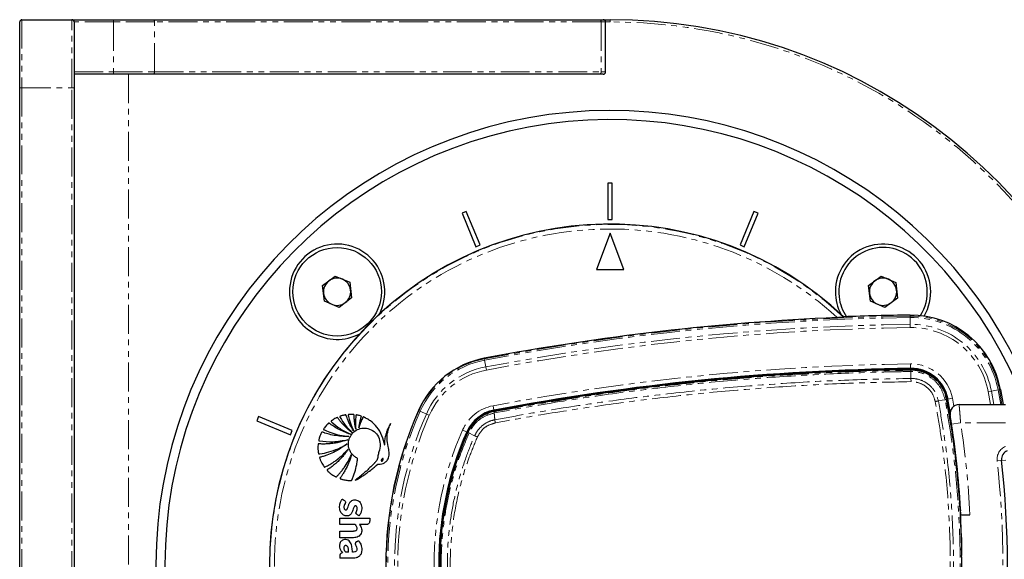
# Paper-space layout 'Wall Base Bracket' of a CAD drawing. Header units: millimetres. Extents: x 245 to 9339, y 492 to 8064.
# Tile 35 of 57: x 463 to 680, y 6065 to 6184. Entities that reach past the tile are written whole.
import ezdxf

# ---------------------------------------------------------------- set-up
doc = ezdxf.new("R2010")
doc.units = ezdxf.units.MM
doc.linetypes.add('PHANTOM', pattern=[12.7, 6.35, -1.27, 1.27, -1.27, 1.27, -1.27])

psp = doc.layouts.new('Wall Base Bracket')

# ---------------------------------------------------------------- linework, layer by layer
at = {"color": 7, "linetype": 'Continuous', "lineweight": 25}
for p, q in [((463.68, 6183.63), (474.68, 6183.63)), ((474.68, 6183.63), (475.18, 6183.63)), ((475.18, 6183.63), (483.86, 6183.63)), ((475.18, 6183.13), (475.18, 6183.63)), ((483.86, 6183.63), (492.44, 6183.63)), ((492.44, 6183.63), (590.77, 6183.63)), ((590.77, 6183.63), (591.68, 6183.63)), ((591.68, 6183.63), (593.18, 6183.63)), ((463.18, 6168.63), (463.18, 6183.13)), ((475.18, 6183.13), (475.18, 6168.63)), ((592.18, 6172.13), (592.18, 6183.13)), ((483.86, 6171.63), (475.18, 6171.63)), ((492.44, 6171.63), (483.86, 6171.63)), ((590.77, 6171.63), (492.44, 6171.63)), ((591.68, 6171.63), (590.77, 6171.63)), ((463.18, 5958.63), (463.18, 6168.63)), ((475.18, 6168.63), (475.18, 5958.63)), ((593.68, 6147.63), (592.68, 6147.63)), ((592.68, 6147.63), (592.68, 6139.63)), ((593.68, 6139.63), (593.68, 6147.63)), ((561.5, 6141.42), (560.58, 6141.04)), ((560.58, 6141.04), (563.64, 6133.65)), ((564.56, 6134.03), (561.5, 6141.42)), ((624.87, 6141.42), (621.81, 6134.03)), ((622.73, 6133.65), (625.79, 6141.04)), ((625.79, 6141.04), (624.87, 6141.42)), ((592.68, 6139.63), (593.68, 6139.63)), ((593.18, 6136.63), (590.18, 6128.63)), ((596.18, 6128.63), (593.18, 6136.63)), ((563.64, 6133.65), (564.56, 6134.03)), ((621.81, 6134.03), (622.73, 6133.65)), ((529.89, 6125.09), (532.66, 6127.17)), ((532.66, 6127.17), (535.85, 6125.81)), ((590.18, 6128.63), (596.18, 6128.63)), ((650.11, 6125.11), (652.89, 6127.17)), ((652.89, 6127.17), (656.07, 6125.79)), ((530.31, 6121.65), (529.89, 6125.09)), ((535.85, 6125.81), (536.27, 6122.38)), ((650.51, 6121.67), (650.11, 6125.11)), ((656.07, 6125.79), (656.47, 6122.35)), ((533.5, 6120.29), (530.31, 6121.65)), ((536.27, 6122.38), (533.5, 6120.29)), ((653.68, 6120.29), (650.51, 6121.67)), ((656.47, 6122.35), (653.68, 6120.29)), ((644.59, 6118.11), (644.63, 6118.2)), ((679.14, 6102.23), (679.73, 6098.88)), ((668.09, 6097.29), (667.59, 6100.09)), ((670.04, 6098.88), (680.27, 6098.88)), ((515.77, 6096.23), (515.39, 6095.31)), ((515.39, 6095.31), (522.78, 6092.25)), ((523.16, 6093.17), (515.77, 6096.23)), ((522.78, 6092.25), (523.16, 6093.17)), ((670.38, 6075.31), (670.34, 6075.33)), ((670.35, 6075.13), (670.39, 6075.13)), ((533.7, 6072.45), (533.7, 6073.86)), ((533.7, 6073.86), (540.27, 6073.86)), ((540.27, 6073.86), (540.27, 6073.26)), ((670.38, 6074.63), (672.42, 6074.63)), ((537.07, 6072.45), (533.7, 6072.45)), ((533.7, 6069.58), (533.7, 6070.99)), ((533.7, 6070.99), (536.7, 6070.99)), ((539.46, 6072.45), (538.01, 6072.45)), ((536.7, 6069.58), (533.7, 6069.58)), ((537.33, 6068.7), (537.77, 6068.96)), ((536.65, 6065.04), (533.7, 6065.04))]:
    psp.add_line(p, q, dxfattribs=at)
at = {"color": 8, "linetype": 'PHANTOM', "lineweight": 18}
for p, q in [((463.68, 6183.63), (463.68, 6168.63)), ((474.68, 6168.63), (474.68, 6183.63)), ((483.86, 6183.63), (483.86, 6183.13)), ((593.18, 6183.63), (593.18, 6183.13)), ((483.86, 6183.13), (475.18, 6183.13)), ((492.9, 6183.13), (483.86, 6183.13)), ((483.86, 6183.13), (483.86, 6172.13)), ((492.9, 6172.13), (492.9, 6183.13)), ((591.22, 6183.13), (492.9, 6183.13)), ((591.22, 6183.13), (591.22, 6172.13)), ((592.18, 6183.13), (591.22, 6183.13)), ((593.18, 6183.13), (592.18, 6183.13)), ((475.18, 6172.13), (483.86, 6172.13)), ((483.86, 6172.13), (483.86, 6171.63)), ((483.86, 6172.13), (492.9, 6172.13)), ((487.18, 6171.63), (487.18, 5955.63)), ((492.9, 6172.13), (591.22, 6172.13)), ((591.22, 6172.13), (592.18, 6172.13)), ((463.68, 6168.63), (463.18, 6168.63)), ((463.68, 6168.63), (474.68, 6168.63)), ((463.68, 6168.63), (463.68, 5958.63)), ((474.68, 5958.63), (474.68, 6168.63)), ((475.18, 6168.63), (474.68, 6168.63)), ((659.23, 6118.34), (659.22, 6118.58)), ((659.23, 6118.34), (659.23, 6118.05)), ((659.23, 6118.05), (659.25, 6116.55)), ((659.26, 6115.84), (659.25, 6116.55)), ((565.48, 6108.95), (565.46, 6109.07)), ((565.48, 6108.95), (565.54, 6108.66)), ((565.82, 6107.18), (565.54, 6108.66)), ((659.37, 6106.84), (659.36, 6107.84)), ((565.95, 6106.49), (565.82, 6107.18)), ((659.37, 6106.75), (659.37, 6106.84)), ((659.38, 6106.45), (659.37, 6106.59)), ((659.39, 6106.16), (659.39, 6106.16)), ((659.43, 6104.67), (659.44, 6104.64)), ((676.44, 6101.73), (677.14, 6101.86)), ((676.95, 6098.88), (676.44, 6101.73)), ((678.61, 6102.13), (677.14, 6101.86)), ((677.14, 6101.86), (677.67, 6098.88)), ((678.61, 6102.13), (678.9, 6102.18)), ((679.19, 6098.88), (678.61, 6102.13)), ((678.9, 6102.18), (679.14, 6102.23)), ((678.9, 6102.18), (679.48, 6098.88)), ((666.94, 6099.96), (666.94, 6099.97)), ((667.21, 6100.02), (667.34, 6100.04)), ((667.5, 6100.07), (667.59, 6100.09)), ((667.59, 6100.09), (668.57, 6100.27)), ((668.57, 6100.27), (668.89, 6098.51)), ((551.09, 6097.53), (550.98, 6097.58)), ((551.09, 6097.53), (551.36, 6097.41)), ((552.73, 6096.8), (551.36, 6097.41)), ((553.38, 6096.52), (552.73, 6096.8)), ((567.44, 6098.63), (567.62, 6097.64)), ((567.64, 6097.56), (567.62, 6097.64)), ((567.68, 6097.32), (567.67, 6097.4)), ((567.68, 6097.04), (567.67, 6097.04)), ((567.68, 6097.32), (567.68, 6097.32)), ((668.38, 6094.57), (670.36, 6094.88)), ((680.27, 6094.88), (670.36, 6094.88)), ((560.7, 6093.28), (561.61, 6092.87)), ((561.69, 6092.84), (561.61, 6092.87)), ((561.9, 6092.75), (561.84, 6092.77)), ((561.9, 6092.74), (561.9, 6092.75)), ((562.13, 6092.62), (562.13, 6092.61)), ((562.13, 6092.61), (562.13, 6092.61)), ((678.41, 6086.54), (679.41, 6086.66)), ((680.31, 6086.66), (679.42, 6086.56))]:
    psp.add_line(p, q, dxfattribs=at)
at = {"color": 8, "linetype": 'PHANTOM', "lineweight": 18, "flags": 128}
for points in [[(659.43, 6104.67), (659.41, 6105.56), (659.39, 6106.16)], [(666.94, 6099.96), (666.32, 6099.85), (665.47, 6099.69)], [(563.36, 6092), (562.92, 6092.22), (562.36, 6092.5), (562.13, 6092.61)]]:
    psp.add_lwpolyline(points, dxfattribs=at)
at = {"color": 7, "linetype": 'Continuous', "lineweight": 25, "flags": 128}
psp.add_lwpolyline([(668.05, 6097), (668.04, 6097.07), (667.5, 6100.07)], dxfattribs=at)
at = {"color": 7, "linetype": 'Continuous', "lineweight": 25}
psp.add_circle((533.08, 6123.73), 9.75, dxfattribs=at)
for centre, radius, start, end in [((463.68, 6183.13), 0.5, 90, 180), ((474.68, 6183.13), 0.5, 0, 90), ((591.68, 6183.13), 0.5, 0, 90), ((593.18, 6063.63), 120, 17.0826, 90), ((591.68, 6172.13), 0.5, 270, 0), ((593.18, 6063.63), 100, 20.6403, 339.3597), ((593.18, 6063.63), 98, 21.0814, 338.9186), ((593.18, 6063.63), 75, 46.6933, 313.3067), ((533.08, 6123.73), 10.5, 331.6399, 180), ((653.29, 6123.73), 10.5, 329.3741, 180), ((653.29, 6123.73), 9.75, 327.4322, 186.5432), ((533.08, 6123.73), 3, 126.9721, 186.9721), ((533.08, 6123.73), 3, 66.9721, 126.9721), ((533.08, 6123.73), 3, 6.9721, 66.9721), ((653.29, 6123.73), 3, 126.5432, 186.5432), ((653.29, 6123.73), 3, 66.5432, 126.5432), ((653.29, 6123.73), 3, 6.5432, 66.5432), ((533.08, 6123.73), 10.5, 180, 298.3601), ((533.08, 6123.73), 3, 186.9721, 246.9721), ((533.08, 6123.73), 3, 306.9721, 6.9721), ((653.29, 6123.73), 10.5, 180, 208.3601), ((653.29, 6123.73), 9.75, 186.5432, 214.3627), ((653.29, 6123.73), 3, 186.5432, 246.5432), ((653.29, 6123.73), 3, 306.5432, 6.5432), ((533.08, 6123.73), 3, 246.9721, 306.9721), ((653.29, 6123.73), 3, 246.5432, 306.5432), ((666.01, 5578.13), 540.5, 90.7191, 92.267), ((659.48, 6098.59), 20, 10.4908, 90.7191), ((666.01, 5578.13), 540.38, 92.4164, 100.7235), ((569.16, 6089.54), 19.88, 100.7235, 156.1432), ((666.01, 5578.13), 528.75, 90.7191, 100.7235), ((666.01, 5578.13), 528.66, 90.7191, 100.7235), ((666.01, 5578.13), 528.5, 90.7191, 100.7235), ((659.48, 6098.59), 8.25, 10.4908, 90.7191), ((659.48, 6098.59), 8.16, 10.4908, 90.7191), ((659.48, 6098.59), 8, 10.4908, 90.7191), ((470.68, 6063.63), 200, 1.7191, 10.4908), ((470.68, 6063.63), 200, 4.1474, 10.4908), ((670.04, 6096.88), 2, 90, 189.2779), ((627.75, 6063.63), 83.94, 156.1432, 203.8568), ((569.16, 6089.54), 8.25, 100.7235, 156.1432), ((569.16, 6089.54), 8.16, 100.7235, 156.1432), ((569.16, 6089.54), 8, 100.7235, 156.1432), ((470.69, 6064.31), 200, 2.9569, 8.7036), ((627.75, 6063.63), 72.31, 156.1432, 203.8568), ((627.75, 6063.63), 72.23, 156.1432, 203.8568), ((627.75, 6063.63), 72.06, 156.1432, 203.8568), ((627.75, 6063.63), 72.06, 159.501, 203.8568), ((681.39, 6086.88), 2, 112.0417, 186.3565), ((472.68, 6063.63), 208, 353.6435, 6.3565), ((470.68, 6063.63), 199.93, 359.4268, 0.5732)]:
    psp.add_arc(centre, radius, start, end, dxfattribs=at)
at = {"color": 8, "linetype": 'PHANTOM', "lineweight": 18}
for centre, radius, start, end in [((492.42, 6183.15), 0.478, 357.2445, 86.9499), ((590.74, 6183.15), 0.478, 357.2445, 86.9499), ((593.18, 6063.63), 119.5, 17.1563, 90), ((492.42, 6172.1), 0.478, 273.0501, 2.7555), ((590.74, 6172.1), 0.478, 273.0501, 2.7555), ((593.18, 6063.63), 74.91, 46.6649, 313.3351), ((593.18, 6063.63), 73.91, 47.3895, 312.6105), ((666.01, 5578.13), 540.25, 90.7191, 100.7235), ((659.48, 6098.59), 19.75, 10.4908, 90.7191), ((666.01, 5578.13), 539.96, 90.7191, 100.7235), ((666.01, 5578.13), 538.46, 90.7191, 100.7235), ((659.48, 6098.59), 19.46, 10.4908, 90.7191), ((659.48, 6098.59), 17.96, 10.4908, 90.7191), ((666.01, 5578.13), 537.75, 90.7191, 100.7235), ((659.48, 6098.59), 17.25, 10.4908, 90.7191), ((569.16, 6089.54), 19.75, 100.7235, 156.1432), ((569.16, 6089.54), 19.46, 100.7235, 156.1432), ((666.01, 5578.13), 529.75, 90.7191, 100.7235), ((659.48, 6098.59), 9.25, 10.4908, 90.7191), ((569.16, 6089.54), 17.96, 100.7235, 156.1432), ((569.16, 6089.54), 17.25, 100.7235, 156.1432), ((656.43, 6106.16), 2.96, 0.0685, 5.6487), ((664.39, 6113.92), 14.18, 280.3598, 281.4916), ((627.75, 6063.63), 83.82, 156.1432, 203.8568), ((627.75, 6063.63), 83.52, 156.1432, 203.8568), ((627.75, 6063.63), 82.02, 156.1432, 203.8568), ((569.16, 6089.54), 9.25, 100.7235, 156.1432), ((568.22, 6097.17), 0.559, 163.5371, 193.4563), ((627.75, 6063.63), 81.32, 156.1432, 203.8568), ((470.69, 6064.31), 202, 2.9276, 8.7036), ((627.75, 6063.63), 73.31, 156.1432, 203.8568), ((562.65, 6093.86), 1.34, 236.2906, 247.3365), ((571.07, 6107.71), 17.49, 243.874, 246.0208), ((681.39, 6086.88), 3, 112.0417, 186.3565), ((472.68, 6063.63), 207, 353.6435, 6.3565)]:
    psp.add_arc(centre, radius, start, end, dxfattribs=at)
at = {"color": 7, "linetype": 'Continuous', "lineweight": 25}
for points, knots in [([(644.59, 6118.11), (644.58, 6118.11), (644.56, 6118.1), (644.4, 6118.09), (644.1, 6118.07), (643.69, 6118.04), (643.37, 6118.03), (643.22, 6118.02)], [0, 0, 0, 0, 0.1440968, 0.2875872, 0.486137, 0.7601998, 1, 1, 1, 1]), ([(536.69, 6093.12), (536.42, 6093.58), (535.98, 6094.32), (535.54, 6095.28), (535.29, 6095.89), (535.15, 6096.25), (535.09, 6096.46), (535.07, 6096.54), (535.04, 6096.58), (535.03, 6096.59), (535, 6096.61), (534.96, 6096.61), (534.9, 6096.6), (534.8, 6096.58), (534.63, 6096.55), (534.36, 6096.49), (534.06, 6096.41), (533.82, 6096.34), (533.72, 6096.29), (533.68, 6096.27), (533.66, 6096.23), (533.66, 6096.19), (533.67, 6096.14), (533.7, 6096.09), (533.73, 6096.05), (533.74, 6096.03), (533.75, 6096.02), (533.75, 6096.01), (533.75, 6096.01), (533.75, 6096.01), (533.75, 6096.01), (533.75, 6096.01), (533.75, 6096.01), (534.09, 6095.44), (534.86, 6094.28), (535.81, 6093.28), (536.31, 6092.75)], [0, 0, 0, 0, 0.165667, 0.266279, 0.325785, 0.370092, 0.385201, 0.394149, 0.396289, 0.398331, 0.400329, 0.404851, 0.409546, 0.422041, 0.435842, 0.460922, 0.507787, 0.532654, 0.538534, 0.542969, 0.546556, 0.550022, 0.555764, 0.56218, 0.567863, 0.570218, 0.571206, 0.57163, 0.571814, 0.571894, 0.57193, 0.571945, 0.571952, 0.571957, 0.777413, 1, 1, 1, 1]), ([(537.18, 6093.48), (537.09, 6093.94), (536.95, 6094.69), (536.87, 6095.61), (536.84, 6096.14), (536.83, 6096.42), (536.83, 6096.57), (536.81, 6096.63), (536.78, 6096.66), (536.75, 6096.67), (536.69, 6096.68), (536.56, 6096.7), (536.3, 6096.71), (536.01, 6096.7), (535.77, 6096.69), (535.64, 6096.69), (535.59, 6096.68), (535.56, 6096.66), (535.54, 6096.65), (535.52, 6096.62), (535.52, 6096.57), (535.54, 6096.44), (535.62, 6096.14), (535.76, 6095.57), (536.09, 6094.51), (536.45, 6093.67), (536.69, 6093.12)], [0, 0, 0, 0, 0.173667, 0.277701, 0.336774, 0.369433, 0.380571, 0.39028, 0.392921, 0.395812, 0.399929, 0.415801, 0.444961, 0.493447, 0.520917, 0.534753, 0.538746, 0.542045, 0.544886, 0.547523, 0.554857, 0.563491, 0.595044, 0.666572, 0.779172, 1, 1, 1, 1]), ([(537.88, 6093.78), (537.93, 6094.07), (538.01, 6094.59), (538.15, 6095.26), (538.26, 6095.69), (538.33, 6095.94), (538.37, 6096.1), (538.42, 6096.2), (538.42, 6096.28), (538.41, 6096.3), (538.39, 6096.33), (538.28, 6096.4), (538.03, 6096.45), (537.75, 6096.52), (537.53, 6096.56), (537.41, 6096.59), (537.33, 6096.6), (537.29, 6096.59), (537.26, 6096.57), (537.24, 6096.54), (537.22, 6096.47), (537.2, 6096.3), (537.16, 6095.95), (537.12, 6094.99), (537.15, 6094.13), (537.18, 6093.48)], [0, 0, 0, 0, 0.127698, 0.23016, 0.296705, 0.322542, 0.341876, 0.367198, 0.371042, 0.374711, 0.378669, 0.383491, 0.434305, 0.485479, 0.510406, 0.531464, 0.538702, 0.544566, 0.549073, 0.554075, 0.560071, 0.580208, 0.62816, 0.714057, 1, 1, 1, 1]), ([(535.99, 6092.34), (535.09, 6092.68), (533.8, 6093.18), (532.45, 6094), (531.89, 6094.38), (531.62, 6094.57), (531.45, 6094.68), (531.36, 6094.78), (531.28, 6094.8), (531.25, 6094.8), (531.21, 6094.79), (531.16, 6094.75), (531.08, 6094.66), (530.88, 6094.46), (530.61, 6094.18), (530.35, 6093.84), (530.19, 6093.64), (530.12, 6093.53), (530.1, 6093.49), (530.1, 6093.45), (530.11, 6093.42), (530.15, 6093.37), (530.22, 6093.34), (530.29, 6093.31), (530.31, 6093.3), (530.33, 6093.3), (530.33, 6093.3), (530.33, 6093.3), (530.33, 6093.29), (530.33, 6093.29), (530.33, 6093.29), (530.33, 6093.29), (530.84, 6093.05), (531.94, 6092.61), (533.73, 6092.09), (535.01, 6091.92), (535.67, 6091.83)], [0, 0, 0, 0, 0.221218, 0.318628, 0.361529, 0.378392, 0.39526, 0.406999, 0.409707, 0.412374, 0.415346, 0.417923, 0.427889, 0.443092, 0.483276, 0.518157, 0.540037, 0.544161, 0.547903, 0.550197, 0.552664, 0.555265, 0.565387, 0.569719, 0.571381, 0.572047, 0.572325, 0.572445, 0.572497, 0.57252, 0.57253, 0.572534, 0.572538, 0.702949, 0.845438, 1, 1, 1, 1]), ([(536.31, 6092.75), (535.78, 6093.19), (534.97, 6093.88), (534.1, 6094.82), (533.66, 6095.36), (533.38, 6095.7), (533.26, 6095.91), (533.17, 6096), (533.14, 6096.02), (533.12, 6096.03), (533.09, 6096.03), (533.04, 6096.01), (532.94, 6095.97), (532.72, 6095.85), (532.38, 6095.67), (532.06, 6095.45), (531.85, 6095.32), (531.78, 6095.26), (531.77, 6095.23), (531.76, 6095.21), (531.76, 6095.18), (531.79, 6095.12), (531.84, 6095.08), (531.89, 6095.04), (531.91, 6095.02), (531.92, 6095.01), (531.93, 6095.01), (531.93, 6095.01), (531.93, 6095.01), (531.93, 6095.01), (531.93, 6095.01), (531.93, 6095.01), (532.49, 6094.5), (533.77, 6093.48), (535.22, 6092.73), (535.99, 6092.34)], [0, 0, 0, 0, 0.181563, 0.281452, 0.336766, 0.368324, 0.39543, 0.400295, 0.402717, 0.404776, 0.406735, 0.41078, 0.419527, 0.434462, 0.477332, 0.519899, 0.538335, 0.541449, 0.544399, 0.546346, 0.548841, 0.551627, 0.562442, 0.56711, 0.56892, 0.56965, 0.569956, 0.570088, 0.570146, 0.570171, 0.570182, 0.570187, 0.57019, 0.771132, 1, 1, 1, 1]), ([(537.07, 6082.23), (537.22, 6082.28), (537.47, 6082.37), (537.81, 6082.59), (538.23, 6082.85), (538.87, 6083.27), (539.74, 6083.89), (540.63, 6084.58), (541.36, 6085.18), (541.76, 6085.53), (541.94, 6085.69), (541.99, 6085.74), (542.02, 6085.76), (542.04, 6085.78), (542.05, 6085.79), (542.06, 6085.8), (542.1, 6085.8), (542.14, 6085.79), (542.22, 6085.78), (542.34, 6085.78), (542.45, 6085.78), (542.52, 6085.78), (542.56, 6085.78), (542.57, 6085.78), (542.57, 6085.78), (542.58, 6085.78), (542.58, 6085.78), (542.58, 6085.78), (542.58, 6085.78), (542.79, 6085.8), (543.21, 6085.9), (543.76, 6086.22), (544.17, 6086.66), (544.53, 6087.37), (544.6, 6088.42), (544.27, 6089.79), (544.05, 6091.06), (544.08, 6092.2), (544.24, 6092.98), (544.43, 6093.63), (544.63, 6094.17), (544.78, 6094.52), (544.86, 6094.69), (544.87, 6094.71)], [0, 0, 0, 0, 0.02822, 0.047024, 0.072189, 0.117124, 0.182915, 0.263094, 0.318189, 0.351119, 0.358364, 0.361518, 0.363967, 0.364769, 0.365681, 0.366458, 0.368426, 0.370883, 0.374355, 0.383843, 0.39149, 0.394855, 0.396335, 0.396987, 0.397274, 0.3974, 0.397455, 0.39748, 0.39749, 0.397499, 0.435527, 0.473257, 0.509719, 0.541957, 0.613525, 0.690941, 0.79256, 0.84284, 0.893244, 0.933507, 0.964789, 0.996041, 1, 1, 1, 1]), ([(543.56, 6089.93), (543.39, 6090.63), (543.05, 6092.05), (541.98, 6093.92), (540.74, 6095.1), (539.83, 6095.69), (539.41, 6095.91), (539.21, 6096.02), (539.07, 6096.07), (538.96, 6096.14), (538.87, 6096.16), (538.82, 6096.15), (538.78, 6096.12), (538.74, 6096.06), (538.7, 6095.98), (538.68, 6095.9), (538.59, 6095.7), (538.42, 6095.31), (538.15, 6094.63), (537.98, 6094.09), (537.88, 6093.78)], [0, 0, 0, 0, 0.202229, 0.40583, 0.591312, 0.672977, 0.708933, 0.723066, 0.737203, 0.751346, 0.758346, 0.76153, 0.764796, 0.773005, 0.782354, 0.789655, 0.796108, 0.841429, 0.909394, 1, 1, 1, 1]), ([(544.87, 6094.71), (544.7, 6094.41), (544.34, 6093.79), (543.92, 6092.8), (543.62, 6091.77), (543.51, 6090.88), (543.52, 6090.27), (543.55, 6090.01), (543.56, 6089.93)], [0, 0, 0, 0, 0.209784, 0.422933, 0.635761, 0.846744, 0.951153, 1, 1, 1, 1]), ([(668.38, 6094.57), (668.36, 6094.73), (668.3, 6095.1), (668.21, 6095.66), (668.13, 6096.16), (668.08, 6096.49), (668.07, 6096.53), (668.07, 6096.55)], [0, 0, 0, 0, 0.148936, 0.363368, 0.575824, 0.787673, 1, 1, 1, 1]), ([(535.67, 6091.83), (534.58, 6091.87), (533, 6091.93), (531.27, 6092.36), (530.53, 6092.58), (530.17, 6092.71), (529.96, 6092.77), (529.82, 6092.85), (529.73, 6092.84), (529.67, 6092.8), (529.6, 6092.66), (529.48, 6092.37), (529.31, 6091.97), (529.17, 6091.56), (529.09, 6091.27), (529.04, 6091.1), (529.03, 6091.02), (529.04, 6090.96), (529.08, 6090.93), (529.13, 6090.92), (529.17, 6090.91), (529.2, 6090.91), (529.21, 6090.9), (529.22, 6090.9), (529.22, 6090.9), (529.22, 6090.9), (529.22, 6090.9), (529.22, 6090.9), (529.22, 6090.9), (530.18, 6090.75), (532.28, 6090.59), (534.33, 6090.96), (535.42, 6091.15)], [0, 0, 0, 0, 0.2255528, 0.3249177, 0.3686671, 0.3858599, 0.4030558, 0.4148985, 0.4176634, 0.4206622, 0.4279839, 0.4501466, 0.4874333, 0.5176517, 0.539746, 0.549342, 0.5531365, 0.5570922, 0.5603648, 0.5639821, 0.5674381, 0.5689722, 0.5696397, 0.5699311, 0.5700588, 0.5701149, 0.5701395, 0.5701504, 0.5701552, 0.5701589, 0.7715299, 1, 1, 1, 1]), ([(536.13, 6082.17), (536.16, 6082.16), (536.21, 6082.16), (536.27, 6082.18), (536.3, 6082.21), (536.34, 6082.27), (536.41, 6082.48), (536.61, 6082.92), (536.95, 6083.87), (537.26, 6085), (537.47, 6086.01), (537.53, 6086.58), (537.62, 6086.87), (537.57, 6087.05), (537.48, 6087.11), (537.3, 6087.21), (536.96, 6087.4), (536.65, 6087.67), (536.42, 6087.92), (536.19, 6088.2), (535.79, 6088.85), (535.48, 6089.98), (535.66, 6091.31), (536.28, 6092.45), (537.25, 6093.3), (538.51, 6093.74), (539.92, 6093.7), (541.27, 6093.04), (542.31, 6091.8), (542.66, 6090.14), (542.41, 6088.86), (542.15, 6088.04), (542.06, 6087.63), (542.04, 6087.2), (541.97, 6086.77), (541.68, 6086.45), (541.48, 6086.21), (541.34, 6086.05), (541.28, 6085.98), (541.25, 6085.95), (541.24, 6085.94), (541.23, 6085.93), (541.23, 6085.93), (541.23, 6085.93), (541.23, 6085.93), (541.03, 6085.71), (540.63, 6085.3), (540.01, 6084.7), (539.37, 6084.11), (538.71, 6083.55), (538.04, 6083), (537.49, 6082.56), (537.17, 6082.31), (537.07, 6082.23)], [0, 0, 0, 0, 0.0032966, 0.0044508, 0.0060127, 0.0076363, 0.0119341, 0.0277509, 0.0558597, 0.112253, 0.1432712, 0.1581401, 0.1693379, 0.1728137, 0.1760335, 0.1791851, 0.193339, 0.2142755, 0.2199719, 0.2268437, 0.2499978, 0.2958207, 0.3397938, 0.3804541, 0.4219633, 0.4652446, 0.5095626, 0.5594472, 0.6094064, 0.6653695, 0.7217958, 0.7365556, 0.751316, 0.7635258, 0.7793182, 0.7926307, 0.8053556, 0.8110719, 0.813587, 0.8146937, 0.8151806, 0.8153948, 0.8154891, 0.8155306, 0.8155488, 0.8155631, 0.8441793, 0.8728415, 0.9015416, 0.9302542, 0.9589401, 0.9875496, 1, 1, 1, 1]), ([(535.42, 6091.15), (535.14, 6091.05), (534.57, 6090.86), (533.71, 6090.63), (532.84, 6090.45), (531.95, 6090.31), (531.06, 6090.23), (530.17, 6090.19), (529.52, 6090.21), (529.12, 6090.21), (529, 6090.24), (528.94, 6090.22), (528.91, 6090.2), (528.88, 6090.14), (528.88, 6089.88), (528.84, 6089.39), (528.88, 6088.77), (528.94, 6088.32), (528.97, 6088.11), (529, 6088.05), (529.02, 6088.02), (529.06, 6088.01), (529.11, 6088), (529.17, 6088.01), (529.22, 6088.02), (529.25, 6088.03), (529.26, 6088.03), (529.27, 6088.03), (529.27, 6088.03), (529.27, 6088.03), (529.27, 6088.03), (529.27, 6088.03), (529.27, 6088.03), (529.94, 6088.13), (531.3, 6088.42), (533.35, 6089.13), (534.65, 6089.86), (535.32, 6090.24)], [0, 0, 0, 0, 0.057426, 0.114826, 0.172211, 0.229592, 0.286977, 0.344377, 0.401806, 0.412893, 0.421478, 0.424076, 0.425858, 0.427738, 0.436262, 0.474569, 0.523369, 0.554574, 0.56231, 0.564903, 0.567089, 0.56915, 0.572812, 0.576881, 0.580591, 0.582187, 0.582872, 0.58317, 0.5833, 0.583357, 0.583382, 0.583393, 0.583398, 0.583402, 0.713102, 0.851978, 1, 1, 1, 1]), ([(535.32, 6090.24), (534.34, 6089.56), (532.92, 6088.57), (531.19, 6087.87), (530.43, 6087.61), (530.04, 6087.49), (529.68, 6087.37), (529.42, 6087.33), (529.29, 6087.29), (529.23, 6087.25), (529.21, 6087.2), (529.23, 6087.07), (529.33, 6086.87), (529.47, 6086.48), (529.7, 6086.03), (529.93, 6085.62), (530.12, 6085.35), (530.2, 6085.19), (530.28, 6085.13), (530.35, 6085.11), (530.51, 6085.18), (530.78, 6085.34), (531.14, 6085.52), (531.52, 6085.74), (531.95, 6086), (532.51, 6086.36), (533.36, 6086.98), (534.4, 6087.86), (535.13, 6088.64), (535.49, 6089.04)], [0, 0, 0, 0, 0.226718, 0.326617, 0.352803, 0.378996, 0.4052, 0.423578, 0.427974, 0.432067, 0.43542, 0.439009, 0.45551, 0.47762, 0.518825, 0.549936, 0.567789, 0.580796, 0.58381, 0.586672, 0.592895, 0.616517, 0.647493, 0.669087, 0.698685, 0.742291, 0.796477, 0.898237, 1, 1, 1, 1]), ([(535.49, 6089.04), (535.33, 6088.8), (535, 6088.33), (534.46, 6087.65), (533.89, 6087), (533.28, 6086.38), (532.64, 6085.8), (531.96, 6085.26), (531.41, 6084.81), (531.01, 6084.6), (530.9, 6084.49), (530.89, 6084.46), (530.88, 6084.42), (530.91, 6084.37), (531.04, 6084.2), (531.27, 6084.03), (531.59, 6083.75), (531.91, 6083.51), (532.23, 6083.3), (532.46, 6083.16), (532.62, 6083.07), (532.74, 6082.99), (532.84, 6082.95), (532.9, 6082.96), (532.99, 6083.02), (533.1, 6083.17), (533.29, 6083.36), (533.51, 6083.6), (533.81, 6083.94), (534.21, 6084.42), (534.82, 6085.24), (535.53, 6086.36), (535.99, 6087.32), (536.22, 6087.8)], [0, 0, 0, 0, 0.05771, 0.11539, 0.173053, 0.230709, 0.288371, 0.346051, 0.403765, 0.431524, 0.433822, 0.435859, 0.437913, 0.441817, 0.446383, 0.480892, 0.497728, 0.531857, 0.561892, 0.573691, 0.585489, 0.597662, 0.603357, 0.606247, 0.609835, 0.624207, 0.643874, 0.663907, 0.689821, 0.734639, 0.787656, 0.89382, 1, 1, 1, 1]), ([(536.22, 6087.8), (536.03, 6087.2), (535.67, 6086.06), (535.02, 6084.72), (534.49, 6083.8), (534.12, 6083.21), (533.87, 6082.87), (533.73, 6082.68), (533.72, 6082.64), (533.73, 6082.61), (533.75, 6082.57), (533.79, 6082.55), (533.85, 6082.52), (533.97, 6082.5), (534.14, 6082.44), (534.57, 6082.33), (535.23, 6082.2), (535.83, 6082.18), (536.13, 6082.17)], [0, 0, 0, 0, 0.229182, 0.431712, 0.540852, 0.613251, 0.685771, 0.694462, 0.697028, 0.701156, 0.704891, 0.711452, 0.718649, 0.729129, 0.755851, 0.782573, 0.891294, 1, 1, 1, 1]), ([(543.17, 6086.99), (543.16, 6087), (543.13, 6087.01), (543.07, 6087.01), (543, 6086.97), (542.92, 6086.9), (542.86, 6086.81), (542.82, 6086.71), (542.8, 6086.61), (542.8, 6086.53), (542.83, 6086.48), (542.86, 6086.47), (542.87, 6086.46)], [0, 0, 0, 0, 0.054152, 0.106755, 0.220928, 0.354231, 0.499771, 0.645409, 0.778973, 0.893409, 0.946014, 1, 1, 1, 1]), ([(542.87, 6086.46), (542.88, 6086.45), (542.91, 6086.44), (542.95, 6086.44), (542.99, 6086.45), (543.05, 6086.48), (543.11, 6086.54), (543.17, 6086.64), (543.22, 6086.74), (543.24, 6086.84), (543.23, 6086.92), (543.2, 6086.97), (543.18, 6086.98), (543.17, 6086.99)], [0, 0, 0, 0, 0.054064, 0.106543, 0.161595, 0.221254, 0.354546, 0.500182, 0.645922, 0.779485, 0.893724, 0.946168, 1, 1, 1, 1]), ([(537.39, 6074.73), (537.36, 6074.76), (537.3, 6074.8), (537.24, 6074.91), (537.23, 6075.02), (537.26, 6075.25), (537.45, 6075.57), (537.52, 6075.96), (537.49, 6076.24), (537.43, 6076.41), (537.32, 6076.52), (537.19, 6076.58), (537.04, 6076.57), (536.86, 6076.47), (536.72, 6076.23), (536.61, 6075.85), (536.46, 6075.37), (536.27, 6074.95), (536.04, 6074.68), (535.84, 6074.52), (535.57, 6074.41), (535.24, 6074.37), (534.87, 6074.41), (534.49, 6074.55), (534.16, 6074.78), (533.88, 6075.15), (533.69, 6075.62), (533.61, 6076.19), (533.64, 6076.72), (533.77, 6077.27), (533.93, 6077.7), (534.13, 6077.95), (534.18, 6078.03), (534.2, 6078.05), (534.21, 6078.05), (534.22, 6078.05), (534.25, 6078.05), (534.29, 6078.03), (534.36, 6077.99), (534.45, 6077.91), (534.6, 6077.82), (534.8, 6077.72), (534.87, 6077.58), (534.91, 6077.5)], [0, 0, 0, 0, 0.011232, 0.021027, 0.030771, 0.041185, 0.086899, 0.130076, 0.148188, 0.165146, 0.177277, 0.190131, 0.203885, 0.216548, 0.246148, 0.277538, 0.326313, 0.385862, 0.400693, 0.426996, 0.454023, 0.481187, 0.517987, 0.555064, 0.591537, 0.628693, 0.67989, 0.732012, 0.784237, 0.827478, 0.888451, 0.90755, 0.914117, 0.915019, 0.915944, 0.916985, 0.918229, 0.923434, 0.929635, 0.939467, 0.956213, 0.977297, 1, 1, 1, 1]), ([(534.91, 6077.5), (534.92, 6077.43), (534.93, 6077.28), (534.8, 6077.03), (534.66, 6076.76), (534.57, 6076.42), (534.58, 6076.14), (534.64, 6075.94), (534.71, 6075.83), (534.8, 6075.76), (534.9, 6075.71), (535.01, 6075.7), (535.12, 6075.72), (535.23, 6075.8), (535.32, 6075.92), (535.45, 6076.21), (535.55, 6076.55), (535.68, 6076.93), (535.83, 6077.3), (536.12, 6077.64), (536.53, 6077.86), (536.95, 6077.93), (537.37, 6077.89), (537.82, 6077.7), (538.2, 6077.32), (538.43, 6076.78), (538.52, 6076.21), (538.48, 6075.6), (538.35, 6075.11), (538.18, 6074.79), (538.08, 6074.65), (538.01, 6074.56), (537.96, 6074.48), (537.92, 6074.44), (537.9, 6074.42), (537.89, 6074.42), (537.88, 6074.42), (537.88, 6074.42), (537.87, 6074.42), (537.86, 6074.43), (537.84, 6074.44), (537.83, 6074.45), (537.82, 6074.46), (537.81, 6074.46), (537.81, 6074.46), (537.81, 6074.46), (537.81, 6074.46), (537.81, 6074.46), (537.81, 6074.46), (537.81, 6074.46), (537.72, 6074.52), (537.58, 6074.61), (537.44, 6074.7), (537.39, 6074.73)], [0, 0, 0, 0, 0.021417, 0.042498, 0.077987, 0.110867, 0.143353, 0.159573, 0.170162, 0.180525, 0.190826, 0.201476, 0.212535, 0.223128, 0.239347, 0.255952, 0.314059, 0.343371, 0.372846, 0.427443, 0.46738, 0.507386, 0.547856, 0.589422, 0.644348, 0.699381, 0.755554, 0.810452, 0.874335, 0.902475, 0.913539, 0.924622, 0.9357, 0.940706, 0.942343, 0.942869, 0.943336, 0.943782, 0.944363, 0.945513, 0.947963, 0.950291, 0.951078, 0.951352, 0.951457, 0.9515, 0.951519, 0.951527, 0.95153, 0.951532, 0.951533, 0.982273, 1, 1, 1, 1]), ([(670.16, 6075.69), (670.22, 6075.68), (670.33, 6075.66), (670.43, 6075.62), (670.48, 6075.59)], [0, 0, 0, 0, 0.503358, 1, 1, 1, 1]), ([(540.27, 6073.26), (540.25, 6073.14), (540.22, 6072.9), (540.01, 6072.64), (539.74, 6072.48), (539.56, 6072.46), (539.46, 6072.45)], [0, 0, 0, 0, 0.283705, 0.557917, 0.775026, 1, 1, 1, 1]), ([(537.07, 6072.45), (537.16, 6072.34), (537.31, 6072.15), (537.43, 6071.83), (537.45, 6071.55), (537.39, 6071.33), (537.27, 6071.17), (537.11, 6071.05), (536.91, 6071), (536.77, 6071), (536.7, 6070.99)], [0, 0, 0, 0, 0.20075, 0.371353, 0.491267, 0.615204, 0.694596, 0.793687, 0.904539, 1, 1, 1, 1]), ([(538.01, 6072.45), (538.12, 6072.31), (538.33, 6072.05), (538.48, 6071.55), (538.51, 6071.03), (538.41, 6070.52), (538.13, 6070.09), (537.57, 6069.67), (537.05, 6069.62), (536.7, 6069.58)], [0, 0, 0, 0, 0.125361, 0.250199, 0.375861, 0.501046, 0.626299, 0.751147, 1, 1, 1, 1]), ([(536.46, 6066.42), (536.44, 6066.77), (536.39, 6067.46), (536.15, 6068.32), (535.73, 6068.89), (535.27, 6069.17), (534.73, 6069.2), (534.27, 6069.06), (533.95, 6068.81), (533.7, 6068.4), (533.58, 6067.84), (533.67, 6067.19), (533.91, 6066.67), (534.14, 6066.39), (534.25, 6066.26)], [0, 0, 0, 0, 0.143245, 0.2863, 0.358562, 0.42973, 0.501653, 0.57333, 0.62118, 0.668883, 0.765222, 0.851094, 0.934425, 1, 1, 1, 1]), ([(537.33, 6068.7), (537.29, 6068.68), (537.21, 6068.63), (537.13, 6068.51), (537.09, 6068.38), (537.07, 6068.11), (537.3, 6067.75), (537.44, 6067.31), (537.44, 6066.94), (537.36, 6066.7), (537.18, 6066.53), (536.89, 6066.4), (536.63, 6066.41), (536.46, 6066.42)], [0, 0, 0, 0, 0.043693, 0.087035, 0.130805, 0.173871, 0.347703, 0.520641, 0.609431, 0.697904, 0.762047, 0.837472, 1, 1, 1, 1]), ([(537.77, 6068.96), (538.01, 6068.59), (538.5, 6067.86), (538.58, 6066.72), (538.31, 6065.88), (537.88, 6065.39), (537.29, 6065.09), (536.87, 6065.06), (536.65, 6065.04)], [0, 0, 0, 0, 0.2513706, 0.5065545, 0.6303127, 0.7534146, 0.8768054, 1, 1, 1, 1]), ([(670.59, 6069.63), (670.59, 6069.58), (670.58, 6069.49), (670.57, 6068.81), (670.58, 6067.79), (670.59, 6066.67), (670.6, 6065.92), (670.6, 6065.63)], [0, 0, 0, 0, 0.214577, 0.429187, 0.643791, 0.85845, 1, 1, 1, 1]), ([(534.25, 6066.26), (534.17, 6066.24), (534.01, 6066.18), (533.8, 6066.08), (533.72, 6065.88), (533.7, 6065.7), (533.7, 6065.42), (533.7, 6065.19), (533.7, 6065.04)], [0, 0, 0, 0, 0.153808, 0.342505, 0.433346, 0.55862, 0.702766, 1, 1, 1, 1]), ([(535.62, 6066.42), (535.62, 6066.66), (535.6, 6067), (535.49, 6067.41), (535.39, 6067.63), (535.25, 6067.76), (535.11, 6067.82), (534.96, 6067.84), (534.81, 6067.81), (534.69, 6067.74), (534.59, 6067.58), (534.55, 6067.34), (534.57, 6067.03), (534.67, 6066.83), (534.71, 6066.73)], [0, 0, 0, 0, 0.235346, 0.328382, 0.417623, 0.466597, 0.514368, 0.562572, 0.611927, 0.656748, 0.699407, 0.787981, 0.894127, 1, 1, 1, 1]), ([(535.62, 6066.42), (535.51, 6066.42), (535.3, 6066.43), (535.05, 6066.38), (534.91, 6066.47), (534.82, 6066.58), (534.76, 6066.67), (534.71, 6066.73)], [0, 0, 0, 0, 0.336352, 0.602343, 0.685151, 0.78957, 1, 1, 1, 1])]:
    psp.add_open_spline(points, degree=3, knots=knots, dxfattribs=at)
at = {"color": 8, "linetype": 'PHANTOM', "lineweight": 18}
for points, knots in [([(567.68, 6097.32), (572.46, 6098.18), (582.02, 6099.9), (596.44, 6101.98), (610.89, 6103.69), (625.07, 6104.97), (638.97, 6105.85), (650.31, 6106.3), (657.11, 6106.41), (659.38, 6106.45)], [0, 0, 0, 0, 0.158217, 0.316434, 0.474012, 0.63159, 0.77897, 0.926349, 1, 1, 1, 1]), ([(659.39, 6106.16), (657.12, 6106.13), (650.32, 6106.01), (638.98, 6105.57), (625.08, 6104.68), (610.9, 6103.4), (596.44, 6101.69), (582.01, 6099.61), (572.46, 6097.89), (567.68, 6097.04)], [0, 0, 0, 0, 0.0736516, 0.2209668, 0.3684144, 0.5259122, 0.6835704, 0.8417055, 1, 1, 1, 1]), ([(659.38, 6106.45), (659.51, 6106.45), (660.53, 6106.45), (662.42, 6106.04), (664.71, 6104.65), (666.47, 6102.58), (666.96, 6100.87), (667.21, 6100.02)], [0, 0, 0, 0, 0.036324, 0.277287, 0.518216, 0.759108, 1, 1, 1, 1]), ([(659.38, 6106.45), (659.38, 6106.45), (659.38, 6106.45), (659.38, 6106.45), (659.38, 6106.45)], [0, 0, 0, 0, 0.24568, 1, 1, 1, 1]), ([(666.94, 6099.97), (666.7, 6100.79), (666.22, 6102.43), (664.53, 6104.42), (662.32, 6105.77), (660.5, 6106.16), (659.52, 6106.16), (659.39, 6106.16)], [0, 0, 0, 0, 0.240815, 0.481676, 0.72263, 0.963679, 1, 1, 1, 1]), ([(567.81, 6095.54), (570.03, 6095.94), (576.7, 6097.17), (587.87, 6098.96), (601.64, 6100.82), (615.78, 6102.36), (630.28, 6103.53), (644.84, 6104.34), (654.57, 6104.54), (659.44, 6104.64)], [0, 0, 0, 0, 0.0737204, 0.221176, 0.3687607, 0.5261662, 0.6837316, 0.8417841, 1, 1, 1, 1]), ([(659.45, 6103.93), (654.59, 6103.83), (644.87, 6103.62), (630.33, 6102.82), (615.84, 6101.65), (601.72, 6100.12), (587.96, 6098.26), (576.8, 6096.47), (570.13, 6095.25), (567.91, 6094.84)], [0, 0, 0, 0, 0.158052, 0.316267, 0.473672, 0.631237, 0.778693, 0.926279, 1, 1, 1, 1]), ([(659.44, 6104.64), (659.44, 6104.64), (660.14, 6104.65), (661.55, 6104.42), (663.38, 6103.39), (664.84, 6101.79), (665.26, 6100.41), (665.47, 6099.69)], [0, 0, 0, 0, 0.000007, 0.251557, 0.493427, 0.734807, 1, 1, 1, 1]), ([(664.79, 6099.56), (664.6, 6100.2), (664.23, 6101.42), (662.93, 6102.82), (661.31, 6103.76), (660.08, 6103.87), (659.45, 6103.93)], [0, 0, 0, 0, 0.265153, 0.506539, 0.748436, 1, 1, 1, 1]), ([(664.79, 6027.7), (665.47, 6031.82), (666.85, 6040.06), (667.94, 6052.87), (668.24, 6066.04), (667.6, 6079.52), (666.34, 6090.71), (665.17, 6097.35), (664.79, 6099.56)], [0, 0, 0, 0, 0.173418, 0.346836, 0.533213, 0.720031, 0.906849, 1, 1, 1, 1]), ([(665.47, 6099.69), (665.86, 6097.47), (667.03, 6090.81), (668.29, 6079.59), (668.94, 6066.06), (668.63, 6052.84), (667.54, 6039.98), (666.16, 6031.71), (665.47, 6027.57)], [0, 0, 0, 0, 0.09315, 0.279528, 0.466787, 0.653164, 0.82623, 1, 1, 1, 1]), ([(666.94, 6027.29), (667.64, 6031.52), (669.04, 6039.98), (670.13, 6053.02), (670.41, 6066.33), (669.76, 6079.86), (668.49, 6091.08), (667.32, 6097.75), (666.94, 6099.96)], [0, 0, 0, 0, 0.175926, 0.351853, 0.536803, 0.722183, 0.907563, 1, 1, 1, 1]), ([(667.21, 6100.02), (667.6, 6097.8), (668.76, 6091.13), (670.04, 6079.89), (670.69, 6066.34), (670.41, 6053.01), (669.32, 6039.95), (667.92, 6031.48), (667.21, 6027.24)], [0, 0, 0, 0, 0.092437, 0.27739, 0.463199, 0.648153, 0.823711, 1, 1, 1, 1]), ([(670.04, 6098.88), (670.05, 6098.83), (670.05, 6098.75), (670.11, 6098.07), (670.19, 6097.07), (670.28, 6095.95), (670.34, 6095.19), (670.36, 6094.88)], [0, 0, 0, 0, 0.2122436, 0.4240221, 0.6364538, 0.8509534, 1, 1, 1, 1]), ([(561.9, 6092.75), (562.27, 6093.41), (563.07, 6094.87), (565.1, 6096.56), (566.82, 6097.07), (567.68, 6097.32)], [0, 0, 0, 0, 0.298978, 0.648579, 1, 1, 1, 1]), ([(567.67, 6097.04), (566.85, 6096.79), (565.2, 6096.29), (563.25, 6094.67), (562.49, 6093.27), (562.13, 6092.62)], [0, 0, 0, 0, 0.350443, 0.700656, 1, 1, 1, 1]), ([(567.67, 6097.04), (567.67, 6097.08), (567.66, 6097.16), (567.66, 6097.25), (567.66, 6097.31), (567.67, 6097.32), (567.68, 6097.32)], [0, 0, 0, 0, 0.25, 0.5, 0.75, 1, 1, 1, 1]), ([(567.81, 6095.54), (567.78, 6095.83), (567.74, 6096.33), (567.69, 6096.83), (567.67, 6097.04)], [0, 0, 0, 0, 0.586932, 1, 1, 1, 1]), ([(563.36, 6092), (563.36, 6092), (563.64, 6092.64), (564.42, 6093.81), (566.02, 6095.01), (567.23, 6095.43), (567.81, 6095.54), (567.81, 6095.54)], [0, 0, 0, 0, 0.000012, 0.354377, 0.701124, 0.999994, 1, 1, 1, 1]), ([(567.91, 6094.84), (567.33, 6094.67), (566.24, 6094.36), (564.83, 6093.25), (564.27, 6092.26), (563.96, 6091.72)], [0, 0, 0, 0, 0.349098, 0.645457, 1, 1, 1, 1]), ([(561.9, 6034.51), (560.9, 6036.98), (558.9, 6041.93), (556.97, 6049.71), (555.9, 6057.2), (555.65, 6064.12), (556, 6070.95), (557.08, 6078.06), (559, 6085.57), (560.93, 6090.35), (561.9, 6092.74)], [0, 0, 0, 0, 0.133261, 0.266939, 0.400198, 0.51123, 0.613098, 0.741938, 0.871158, 1, 1, 1, 1]), ([(562.13, 6092.61), (561.4, 6090.87), (559.94, 6087.36), (558.28, 6081.86), (557.02, 6076.19), (556.22, 6070.31), (555.9, 6064.12), (556.13, 6057.92), (556.89, 6051.83), (558.12, 6046.01), (559.81, 6040.24), (561.35, 6036.51), (562.13, 6034.64)], [0, 0, 0, 0, 0.095155, 0.190919, 0.288596, 0.386935, 0.488768, 0.599761, 0.69807, 0.797055, 0.898162, 1, 1, 1, 1]), ([(562.13, 6092.61), (562.06, 6092.65), (561.95, 6092.7), (561.9, 6092.73), (561.9, 6092.74), (561.9, 6092.74)], [0, 0, 0, 0, 0.499354, 0.896725, 1, 1, 1, 1]), ([(563.36, 6035.25), (563.36, 6035.25), (562.47, 6037.27), (560.97, 6041.13), (559.28, 6046.96), (558.12, 6052.69), (557.45, 6058.57), (557.27, 6064.47), (557.59, 6070.32), (558.39, 6076.11), (559.68, 6081.88), (561.37, 6087.2), (562.71, 6090.54), (563.36, 6092), (563.36, 6092)], [0, 0, 0, 0, 0.000001, 0.113422, 0.212167, 0.311597, 0.413192, 0.515536, 0.614282, 0.713717, 0.815318, 0.917666, 0.999999, 1, 1, 1, 1]), ([(563.96, 6091.72), (563.34, 6090.26), (561.73, 6086.42), (559.8, 6079.92), (558.39, 6072.28), (557.85, 6064.53), (558.19, 6056.76), (559.4, 6049.09), (561.31, 6041.96), (563.12, 6037.55), (563.96, 6035.53)], [0, 0, 0, 0, 0.082355, 0.216249, 0.35057, 0.484461, 0.618347, 0.752663, 0.886551, 1, 1, 1, 1])]:
    psp.add_open_spline(points, degree=3, knots=knots, dxfattribs=at)
for points in [[(659.39, 6106.16), (659.39, 6106.21), (659.39, 6106.29), (659.39, 6106.38), (659.38, 6106.44), (659.38, 6106.45), (659.38, 6106.45)], [(659.45, 6103.93), (659.45, 6103.99), (659.45, 6104.12), (659.44, 6104.31), (659.44, 6104.49), (659.44, 6104.59), (659.44, 6104.64)], [(664.79, 6099.56), (664.85, 6099.57), (664.98, 6099.59), (665.16, 6099.63), (665.33, 6099.66), (665.43, 6099.68), (665.47, 6099.69)], [(667.21, 6100.02), (667.21, 6100.02), (667.2, 6100.01), (667.14, 6100), (667.06, 6099.99), (666.98, 6099.97), (666.94, 6099.96)], [(567.81, 6095.54), (567.81, 6095.49), (567.82, 6095.39), (567.85, 6095.22), (567.88, 6095.04), (567.9, 6094.91), (567.91, 6094.84)]]:
    psp.add_open_spline(points, degree=3, dxfattribs=at)

doc.saveas('drawing.dxf')
